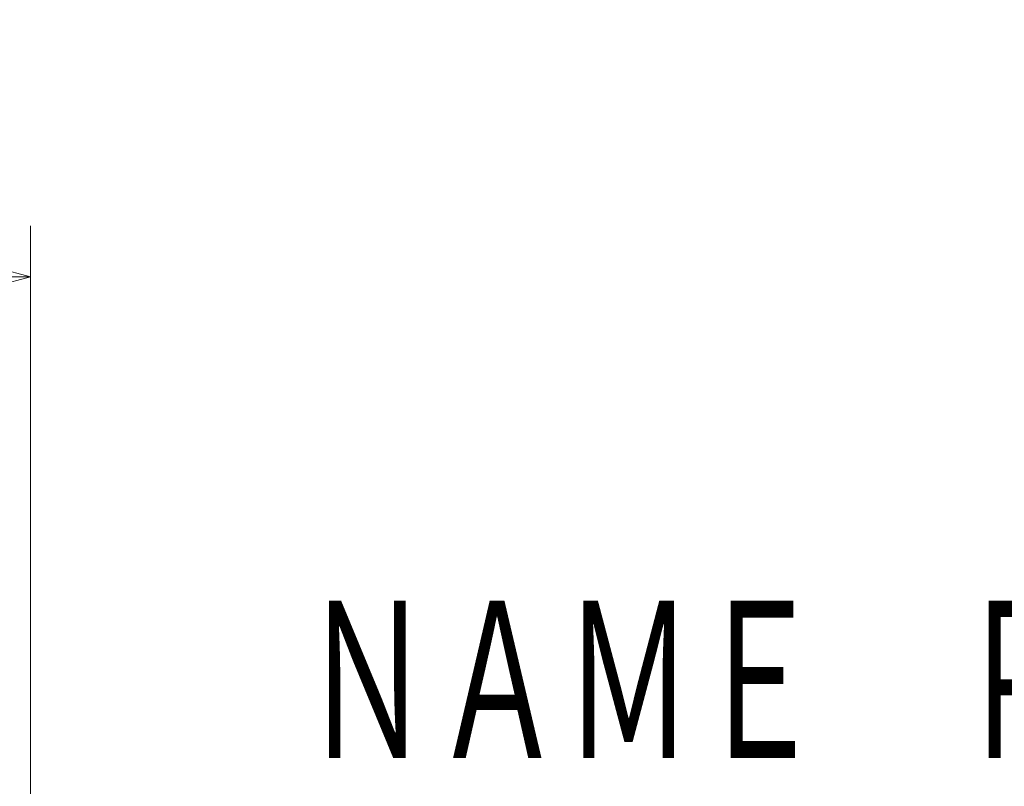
# Model space of a CAD drawing. Header units: millimetres. Extents: x 0 to 594, y 0 to 420.
# Tile 130 of 132: x 529 to 556, y 263 to 285. Entities that reach past the tile are written whole.
import ezdxf

# ---------------------------------------------------------------- set-up
doc = ezdxf.new("R2010")
doc.units = ezdxf.units.MM
doc.header["$LTSCALE"] = 0.257233
doc.layers.add('NoLayerName_001', color=7, linetype='Continuous')
doc.styles.get("Standard").update_dxf_attribs({"font": 'txt', "bigfont": 'extfont2'})
doc.dimstyles.get("Standard").update_dxf_attribs({"dimtxt": 2.5, "dimasz": 2.5, "dimexe": 1, "dimexo": 1, "dimtad": 1, "dimdec": 3, "dimzin": 0, "dimdsep": 46, "dimtxsty": 'Standard', "dimcen": 2.5, "dimadec": 3, "dimazin": 0, "dimtfac": 0.75, "dimtdec": 3, "dimtmove": 0, "dimatfit": 3, "dimfxl": 1, "dimarcsym": 0})

# ---------------------------------------------------------------- blocks, each defined once
blk = doc.blocks.new('_OPEN30')
at = {"color": 0, "linetype": 'ByBlock', "lineweight": -2}
for p, q in [((-1, 0.267949), (0, 0)), ((0, 0), (-1, -0.267949)), ((0, 0), (-1, 0))]:
    blk.add_line(p, q, dxfattribs=at)
blk = doc.blocks.new('*D35')
at = {"layer": 'Defpoints', "color": 0}
for p in [(503.151, 277.576), (503.151, 237.651), (529.151, 237.651)]:
    blk.add_point(p, dxfattribs=at)
at = {"layer": 'NoLayerName_001', "color": 0, "linetype": 'Continuous', "lineweight": 13}
for p, q in [((503.151, 239.065), (503.151, 278.99)), ((529.151, 239.065), (529.151, 278.99)), ((527.029, 277.576), (505.272, 277.576))]:
    blk.add_line(p, q, dxfattribs=at)
at = {"layer": 'NoLayerName_001', "color": 0, "lineweight": 13, "xscale": 2.1213, "yscale": 2.1213, "zscale": 2.1213, "rotation": 180}
blk.add_blockref('_OPEN30', (503.151, 277.576), dxfattribs=at)
at = {"layer": 'NoLayerName_001', "color": 0, "lineweight": 13, "xscale": 2.1213, "yscale": 2.1213, "zscale": 2.1213}
blk.add_blockref('_OPEN30', (529.151, 277.576), dxfattribs=at)
at = {"layer": 'NoLayerName_001', "color": 0, "lineweight": 13, "insert": (516.151, 281.465), "char_height": 4.9497, "attachment_point": 5}
blk.add_mtext('\\W0.8000;26', dxfattribs=at)

msp = doc.modelspace()

# ---------------------------------------------------------------- texts
at = {"layer": 'NoLayerName_001', "color": 3, "linetype": 'Continuous', "lineweight": 13, "insert": (572.9858, 263.738), "char_height": 4.949795, "attachment_point": 9, "line_spacing_factor": 0.771429}
msp.add_mtext('\\A1;\\W0.6667;ＮＡＭＥ\u3000ＰＬＡＴＥ', dxfattribs=at)

# ---------------------------------------------------------------- dimensions: what is measured, and where the dimension line sits
at = {"layer": 'NoLayerName_001', "color": 3, "linetype": 'Continuous', "lineweight": 13}
dim = msp.add_linear_dim(base=(503.1507, 277.576), p1=(529.1507, 237.6513), p2=(503.1507, 237.6513), angle=180, text='\\W0.8000;<>', dimstyle='Standard', override={"dimtxt": 4.9497, "dimasz": 2.1213, "dimexe": 1.4142, "dimexo": 1.4142, "dimgap": 1.4142, "dimzin": 8, "dimblk": 'OPEN30', "dimclrd": 0, "dimclre": 0, "dimclrt": 0, "dimtp": 0, "dimtm": 0, "dimlwd": 13, "dimlwe": 13}, dxfattribs=at)
dim.commit()
dim.dimension.update_dxf_attribs({"geometry": '*D35', "text_midpoint": (516.1507, 277.576), "dimtype": 160})

doc.saveas('drawing.dxf')
